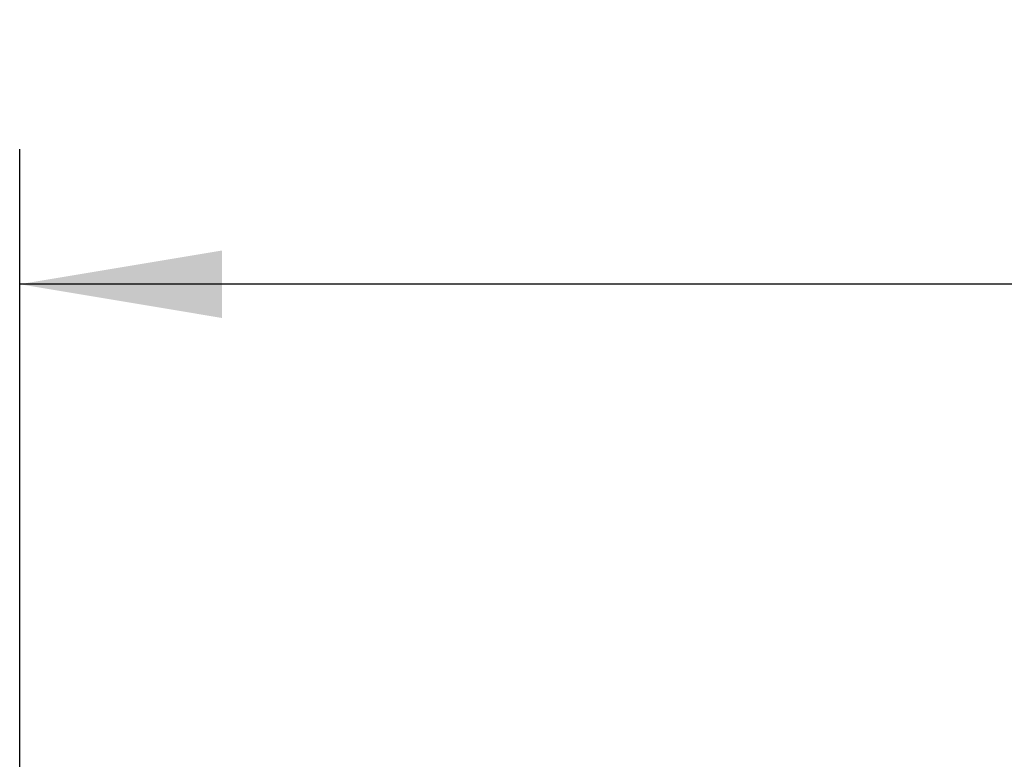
# Model space of a CAD drawing. Header units: millimetres. Extents: x 0 to 420, y 0 to 297.
# Tile 6 of 10: x 60 to 74, y 224 to 235. Entities that reach past the tile are written whole.
import ezdxf

# ---------------------------------------------------------------- set-up
doc = ezdxf.new("R2010")
doc.units = ezdxf.units.MM
doc.layers.add('QUOTE', color=174, linetype='Continuous')
doc.styles.add('SLDTEXTSTYLE3', font='TXT', dxfattribs={"width": 0.75})
doc.dimstyles.new('SLDDIMSTYLE0', dxfattribs={"dimtxt": 3, "dimasz": 3, "dimexe": 0, "dimexo": 0.0625, "dimgap": 0.75, "dimtad": 1, "dimlfac": 7.569473, "dimrnd": 1e-09, "dimzin": 12, "dimdsep": 46, "dimtxsty": 'SLDTEXTSTYLE3', "dimsah": 1, "dimcen": 0.09, "dimadec": 0, "dimazin": 3, "dimtfac": 1, "dimtdec": 3, "dimtofl": 0, "dimtmove": 0, "dimatfit": 3, "dimfxl": 0, "dimfrac": 2, "dimtolj": 1, "dimtzin": 12, "dimarcsym": 0})

# ---------------------------------------------------------------- blocks, each defined once
blk = doc.blocks.new('_D')
at = {"layer": 'QUOTE'}
for p, q in [((59.545, 219), (59.545, 233.434)), ((218.077, 219), (218.077, 233.434)), ((218.077, 231.434), (59.545, 231.434))]:
    blk.add_line(p, q, dxfattribs=at)
for points in [[(59.545, 231.434), (62.545, 230.934), (62.545, 231.934)], [(218.077, 231.434), (215.077, 231.934), (215.077, 230.934)]]:
    blk.add_solid(points, dxfattribs=at)
at = {"layer": 'QUOTE', "insert": (134.378, 235.301), "char_height": 3, "attachment_point": 1, "style": 'SLDTEXTSTYLE3'}
blk.add_mtext('1200', dxfattribs=at)

msp = doc.modelspace()

# ---------------------------------------------------------------- dimensions: what is measured, and where the dimension line sits
at = {"layer": 'QUOTE'}
dim = msp.add_linear_dim(base=(59.5453, 231.434), p1=(218.0768, 217), p2=(59.5453, 217), dimstyle='SLDDIMSTYLE0', dxfattribs=at)
dim.commit()
dim.dimension.update_dxf_attribs({"geometry": '_D', "text_midpoint": (138.811, 231.434), "dimtype": 160})

doc.saveas('drawing.dxf')
